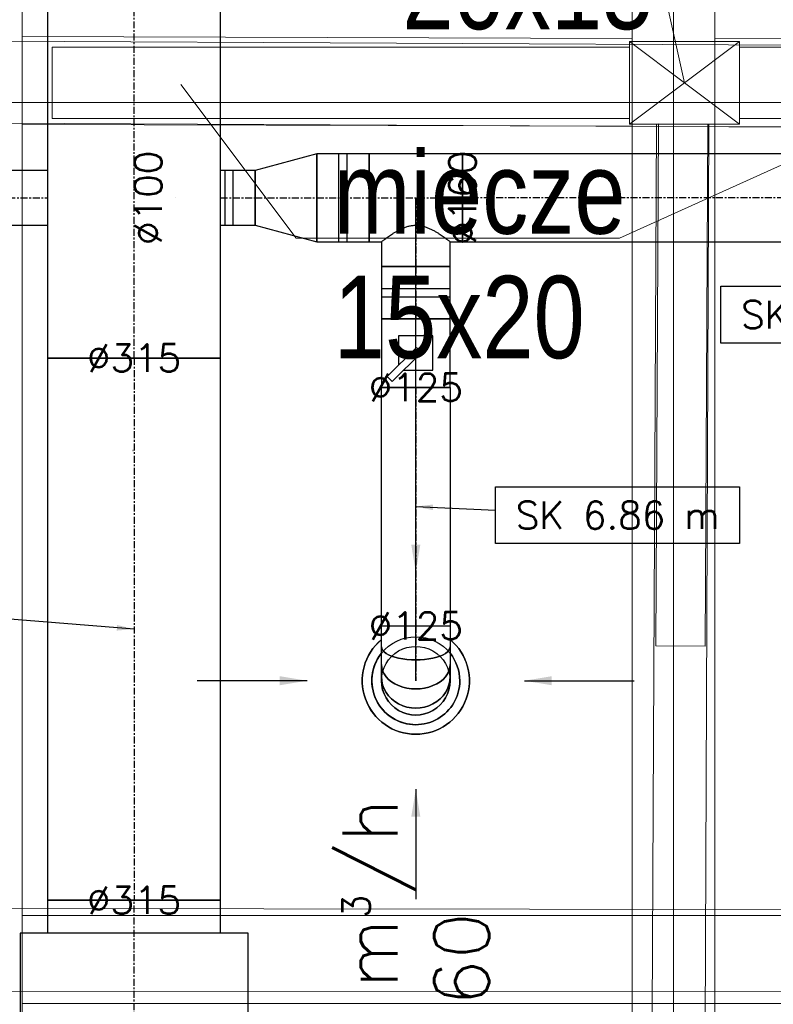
# Model space of a CAD drawing. Header units: millimetres. Extents: x -573548 to 674770, y -246895 to -89040.
# Tile 186 of 199: x 97972 to 99343, y -172915 to -171123. Entities that reach past the tile are written whole.
import ezdxf

# ---------------------------------------------------------------- set-up
doc = ezdxf.new("R2010")
doc.units = ezdxf.units.MM
doc.linetypes.add('Oś', pattern=[22.225, 12.7, -3.175, 3.175, -3.175])
for name, color, linetype, lineweight in [('A.05 RZUT PODDASZA_is$0$opisy inne_Nr_pióra__1', 8, 'Continuous', 9), ('A.05 RZUT PODDASZA_is$0$OSIE_Nr_pióra__1', 8, 'Continuous', 9), ('A.05 RZUT PODDASZA_is$0$platew_Nr_pióra__1', 8, 'Continuous', 9), ('A.05 RZUT PODDASZA_is$0$podwaliny_Nr_pióra__7', 8, 'Continuous', 9), ('A.05 RZUT PODDASZA_is$0$WIDOK_Nr_pióra__1', 8, 'Continuous', 9), ('A.05 RZUT PODDASZA_is$0$wiezba_Nr_pióra__1', 8, 'Continuous', 9), ('A.05 RZUT PODDASZA_is$0$wiezba_Nr_pióra__2', 8, 'Continuous', 9), ('A.05 RZUT PODDASZA_is$0$wiezba_Nr_pióra__41', 8, 'Continuous', 9), ('FLUID-WYRZUTOWY', 7, 'Continuous', 30)]:
    doc.layers.add(name, color=color, linetype=linetype, lineweight=lineweight)
for name, color, linetype in [('FLUID-N2', 7, 'Continuous'), ('FLUID-W2', 7, 'Continuous'), ('FLUID-W2-100-ARRGR', 7, 'Continuous'), ('FLUID-W2-50-DIM', 7, 'Continuous'), ('FLUID-W2-50-INF', 7, 'Continuous'), ('FLUID-W2-SYM', 7, 'Continuous'), ('FLUID-WYRZUTOWY-50-DIM', 7, 'Continuous'), ('FLUID-WYRZUTOWY-50-INF', 7, 'Continuous'), ('FLUID-WYRZUTOWY-SYM', 7, 'Continuous')]:
    doc.layers.add(name, color=color, linetype=linetype)
doc.styles.add('A.05 RZUT PODDASZA_is$0$STYL_AUTOMATYCZNY_6', font='Arial.ttf', dxfattribs={"width": 0.7})
doc.styles.add('FDBES', font='simplex.shx')
doc.dimstyles.new('FDBES', dxfattribs={"dimscale": 50, "dimtxt": 4, "dimasz": 2.5, "dimexe": 0.8, "dimexo": 2, "dimgap": 1, "dimtad": 1, "dimdsep": 46, "dimtxsty": 'FDBES', "dimcen": 2.5, "dimclrd": 4, "dimclre": 5, "dimadec": 0, "dimazin": 0, "dimtfac": 1, "dimtmove": 0, "dimatfit": 3, "dimfxl": 1, "dimarcsym": 0})

# ---------------------------------------------------------------- blocks, each defined once
blk = doc.blocks.new('A.05 RZUT PODDASZA_is')
at = {"layer": 'A.05 RZUT PODDASZA_is$0$opisy inne_Nr_pióra__1'}
for points in [[(99132.4, -96237.9), (99060.4, -95911.9), (98587.8, -95911.9)], [(98215.9, -96240.7), (98426.1, -96520.5), (99014, -96520.5), (99633.2, -96240.7)]]:
    blk.add_lwpolyline(points, dxfattribs=at)
at = {"layer": 'A.05 RZUT PODDASZA_is$0$OSIE_Nr_pióra__1'}
for p, q in [((99112.4, -93185.2), (99112.4, -105475.2)), ((107812.3, -96273.8), (96774.8, -96273.8))]:
    blk.add_line(p, q, dxfattribs=at)
at = {"layer": 'A.05 RZUT PODDASZA_is$0$platew_Nr_pióra__1'}
for p, q in [((90752.3, -96126.8), (113537.6, -96240.3)), ((90902.6, -96276.7), (113537.6, -96389.2)), ((92557.2, -97735), (112127.3, -97757.3)), ((92708.3, -97885.2), (112127.3, -97907.3))]:
    blk.add_line(p, q, dxfattribs=at)
at = {"layer": 'A.05 RZUT PODDASZA_is$0$podwaliny_Nr_pióra__7'}
for points in [[(99037.4, -96157), (97927.3, -96153.6)], [(100577.6, -96161.7), (99187.4, -96157.5)], [(97927.3, -96313.6), (99037.4, -96317)], [(99187.4, -96317.5), (100577.6, -96321.7)], [(100577.6, -97753.8), (97927.3, -97753.8)], [(97927.3, -97913.8), (100577.6, -97913.8)]]:
    blk.add_lwpolyline(points, dxfattribs=at)
at = {"layer": 'A.05 RZUT PODDASZA_is$0$WIDOK_Nr_pióra__1'}
blk.add_lwpolyline([(99081.6, -96312.9), (99176.6, -96313.1), (99152.4, -102290.6), (99052.4, -102290.6)], close=True, dxfattribs=at)
at = {"layer": 'A.05 RZUT PODDASZA_is$0$wiezba_Nr_pióra__1'}
for points in [[(99032.1, -96302.9), (97982.1, -96302.9), (97982.1, -96172.9), (99032.1, -96172.9)], [(99232.4, -96302.9), (100282.4, -96302.9), (100282.4, -96172.9), (99232.4, -96172.9)], [(99174.8, -96313.1), (99170.1, -97263.3), (99080.1, -97262.9), (99084.8, -96312.7)]]:
    blk.add_lwpolyline(points, close=True, dxfattribs=at)
at = {"layer": 'A.05 RZUT PODDASZA_is$0$wiezba_Nr_pióra__2'}
for p, q in [((97927.3, -93185.2), (97927.3, -105475.2)), ((99037.4, -93185.2), (99037.4, -105475.2)), ((99187.4, -93185.2), (99187.4, -105475.2))]:
    blk.add_line(p, q, dxfattribs=at)
at = {"layer": 'A.05 RZUT PODDASZA_is$0$wiezba_Nr_pióra__41'}
for p, q in [((99032.4, -96312.9), (99232.4, -96162.9)), ((99032.4, -96162.9), (99232.4, -96312.9))]:
    blk.add_line(p, q, dxfattribs=at)
blk.add_lwpolyline([(99032.4, -96312.9), (99232.4, -96312.9), (99232.4, -96162.9), (99032.4, -96162.9)], close=True, dxfattribs=at)
at = {"layer": 'A.05 RZUT PODDASZA_is$0$opisy inne_Nr_pióra__1', "char_height": 150, "attachment_point": 1, "line_spacing_factor": 0.906268, "style": 'A.05 RZUT PODDASZA_is$0$STYL_AUTOMATYCZNY_6'}
for s, insert in [('\\A1;{\\pql;\\fArial|b0|i0|c238|p0;\\W0.800000;słupek\\P\\pql;\\fArial|b0|i0|c238|p0;\\W0.800000;20x15}', (98618.9, -95763.7)), ('\\A1;{\\pql;\\fArial|b0|i0|c238|p0;\\W0.800000;miecze    \\P\\pql;\\fArial|b0|i0|c238|p0;\\W0.800000;15x20}', (98494.2, -96362.6))]:
    blk.add_mtext(s, dxfattribs=dict(at, insert=insert))
blk = doc.blocks.new('*U59018')
at = {"color": 0, "linetype": 'ByBlock', "lineweight": -2, "extrusion": (0, 0, -1)}
for major_axis, end_param in [((-97.5, 0), 2.445752), ((74.8, -62.5), 2.445765)]:
    blk.add_ellipse((0, 0), major_axis=major_axis, ratio=1, start_param=0, end_param=end_param, dxfattribs=at)
at = {"color": 0, "linetype": 'ByBlock', "lineweight": -2}
for start_param, end_param in [(0, 2.445752), (2.445752, 4.891518)]:
    blk.add_ellipse((0, 0), major_axis=(74.8, 62.5), ratio=1, start_param=start_param, end_param=end_param, dxfattribs=at)
at = {"color": 6, "linetype": 'Continuous', "lineweight": -2, "extrusion": (0, 0, -1)}
blk.add_ellipse((0, 0), major_axis=(49.9, -62.5), ratio=1, start_param=0, end_param=2.244936, dxfattribs=at)
at = {"color": 6, "linetype": 'Continuous', "lineweight": -2}
blk.add_ellipse((0, 0), major_axis=(-80, 0), ratio=1, start_param=0, end_param=2.244936, dxfattribs=at)
blk = doc.blocks.new('*U60486')
at = {"color": 0, "linetype": 'ByBlock', "lineweight": -2, "extrusion": (-2.44929e-16, 1, -6.12323e-17)}
blk.add_circle((0, 0), 0.05, dxfattribs=at)
blk = doc.blocks.new('*U60487')
at = {"color": 0, "linetype": 'ByBlock', "lineweight": -2}
for p, q in [((-440, 207.5), (-440, 157.5)), ((440, 207.5), (-440, 207.5)), ((440, 0), (440, 207.5)), ((-440, 157.5), (-500, 157.5)), ((500, 157.5), (440, 157.5)), ((440, -207.5), (440, 0)), ((-500, -157.5), (-440, -157.5)), ((-440, -157.5), (-440, -207.5)), ((440, -157.5), (500, -157.5)), ((-440, -207.5), (440, -207.5))]:
    blk.add_line(p, q, dxfattribs=at)
at = {"color": 220, "linetype": 'Continuous', "lineweight": -2}
for p, q in [((-500, 157.5), (-500, 0)), ((500, 0), (500, 157.5)), ((-500, 0), (-500, -157.5)), ((500, -157.5), (500, 0))]:
    blk.add_line(p, q, dxfattribs=at)
at = {"color": 220, "linetype": 'Continuous', "lineweight": -3}
for p, q in [((-440, 0), (-440, 157.5)), ((-440, -157.5), (-440, 0))]:
    blk.add_line(p, q, dxfattribs=at)
at = {"layer": 'FLUID-WYRZUTOWY-SYM', "linetype": 'Oś', "lineweight": -3}
blk.add_line((-500, 0), (500, 0), dxfattribs=at)
blk = doc.blocks.new('*U60427')
at = {"color": 220, "linetype": 'Continuous', "lineweight": -2}
for p, q in [((-493.5, 157.5), (-493.5, 0)), ((493.5, 0), (493.5, 157.5)), ((-493.5, 0), (-493.5, -157.5)), ((493.5, -157.5), (493.5, 0))]:
    blk.add_line(p, q, dxfattribs=at)
at = {"color": 0, "linetype": 'ByBlock', "lineweight": -2}
for p, q in [((493.5, 157.5), (-493.5, 157.5)), ((-493.5, -157.5), (493.5, -157.5))]:
    blk.add_line(p, q, dxfattribs=at)
at = {"layer": 'FLUID-WYRZUTOWY-SYM', "linetype": 'Oś', "lineweight": -3}
blk.add_line((-493.5, 0), (493.5, 0), dxfattribs=at)
blk = doc.blocks.new('*U60424')
at = {"color": 220, "linetype": 'Continuous', "lineweight": -2}
for p, q in [((-357, 0, -157.5), (-357, 0, 157.5)), ((357, 0, 157.5), (357, 0, -157.5))]:
    blk.add_line(p, q, dxfattribs=at)
at = {"color": 0, "linetype": 'ByBlock', "lineweight": -2}
for p, q in [((357, 0, -157.5), (-357, 0, -157.5)), ((-357, 0, 157.5), (357, 0, 157.5))]:
    blk.add_line(p, q, dxfattribs=at)
at = {"layer": 'FLUID-WYRZUTOWY-SYM', "linetype": 'Oś', "lineweight": -3}
for p in [(-357, 0), (357, 0)]:
    blk.add_line(p, (357, 0), dxfattribs=at)
blk = doc.blocks.new('*U60445')
at = {"color": 0, "linetype": 'ByBlock', "lineweight": -2}
for p, q in [((2306.3, 50), (-1054.2, 50)), ((-1054.2, -50), (2306.3, -50))]:
    blk.add_line(p, q, dxfattribs=at)
at = {"layer": 'FLUID-W2-SYM', "color": 7, "linetype": 'Oś', "lineweight": -3}
blk.add_line((-1054.2, 0), (2306.3, 0), dxfattribs=at)
blk = doc.blocks.new('*U60444')
at = {"color": 0, "linetype": 'ByBlock', "lineweight": -2}
blk.add_circle((0, 0), 0.05, dxfattribs=at)
blk = doc.blocks.new('*U59672')
at = {"color": 0, "linetype": 'ByBlock', "lineweight": -2}
for p, q in [((56, 80), (-56, 50)), ((-56, -50), (56, -80))]:
    blk.add_line(p, q, dxfattribs=at)
at = {"color": 6, "linetype": 'Continuous', "lineweight": -2}
for p, q in [((56, 0), (56, 80)), ((-56, 50), (-56, 0)), ((-56, 0), (-56, -50)), ((56, -80), (56, 0))]:
    blk.add_line(p, q, dxfattribs=at)
at = {"layer": 'FLUID-W2-SYM', "color": 7, "linetype": 'Oś', "lineweight": -3}
blk.add_line((-56, 0), (56, 0), dxfattribs=at)
blk = doc.blocks.new('*U60443')
at = {"color": 0, "linetype": 'ByBlock', "lineweight": -2}
for p, q in [((47.5, 50), (-15.5, 50)), ((-15.5, -50), (47.5, -50))]:
    blk.add_line(p, q, dxfattribs=at)
at = {"color": 6, "linetype": 'Continuous', "lineweight": -3}
for p, q in [((-7.5, -50), (-7.5, 50)), ((7.5, -50), (7.5, 50))]:
    blk.add_line(p, q, dxfattribs=at)
at = {"color": 6, "linetype": 'Continuous', "lineweight": -2}
for p, q in [((47.5, 0), (47.5, 50)), ((47.5, -50), (47.5, 0))]:
    blk.add_line(p, q, dxfattribs=at)
at = {"layer": 'FLUID-W2-SYM', "color": 7, "linetype": 'Oś', "lineweight": -3}
blk.add_line((-15.5, 0), (47.5, 0), dxfattribs=at)
blk = doc.blocks.new('*U45347')
at = {"color": 6, "linetype": 'Continuous', "lineweight": -2}
for p, q in [((-62.5, 125), (62.5, 125)), ((-85, -80), (-85, 80)), ((85, 80), (85, -80))]:
    blk.add_line(p, q, dxfattribs=at)
at = {"color": 0, "linetype": 'ByBlock', "lineweight": -2}
for p, q in [((-62.5, 80), (-62.5, 125)), ((62.5, 125), (62.5, 80)), ((-85, 80), (-62.5, 80)), ((62.5, 80), (85, 80)), ((85, -80), (-85, -80))]:
    blk.add_line(p, q, dxfattribs=at)
at = {"color": 6, "linetype": 'Continuous', "lineweight": -3}
blk.add_open_spline([(-62.5, 80), (-62.5, 80), (-62.4, 79.9), (-62, 79.6), (-61.7, 79.3), (-60.8, 78.7), (-60.3, 78.3), (-59, 77.3), (-58.3, 76.8), (-56.7, 75.6), (-55.8, 74.9), (-53.8, 73.4), (-52.8, 72.6), (-50.5, 71), (-49.3, 70.2), (-46.8, 68.4), (-45.5, 67.6), (-42.8, 65.8), (-41.4, 64.9), (-38.4, 63), (-36.8, 62), (-33.5, 60.1), (-31.7, 59.1), (-28.2, 57.3), (-26.3, 56.4), (-22.5, 54.8), (-20.6, 54), (-16.6, 52.6), (-14.6, 52), (-10.5, 51), (-8.4, 50.6), (-4.2, 50.1), (-2.1, 49.9), (2.1, 49.9), (4.2, 50.1), (8.4, 50.6), (10.5, 51), (14.6, 52), (16.6, 52.6), (20.6, 54), (22.5, 54.8), (26.3, 56.4), (28.2, 57.3), (31.7, 59.1), (33.5, 60.1), (36.8, 62), (38.4, 63), (41.4, 64.9), (42.8, 65.8), (45.5, 67.6), (46.8, 68.4), (49.3, 70.2), (50.5, 71), (52.8, 72.6), (53.8, 73.4), (55.8, 74.9), (56.7, 75.6), (58.3, 76.8), (59, 77.3), (60.3, 78.3), (60.8, 78.7), (61.7, 79.3), (62, 79.6), (62.4, 79.9), (62.5, 80), (62.5, 80)], degree=3, knots=[100.42426, 100.42426, 100.42426, 100.42426, 106.615423, 106.615423, 112.806586, 112.806586, 118.997749, 118.997749, 125.188912, 125.188912, 131.380075, 131.380075, 137.571238, 137.571238, 143.762401, 143.762401, 149.953564, 149.953564, 156.315434, 156.315434, 162.677303, 162.677303, 169.039172, 169.039172, 175.401042, 175.401042, 181.762911, 181.762911, 188.124781, 188.124781, 194.48665, 194.48665, 200.84852, 200.84852, 207.210389, 207.210389, 213.572259, 213.572259, 219.934128, 219.934128, 226.295998, 226.295998, 232.657867, 232.657867, 239.019736, 239.019736, 245.381606, 245.381606, 251.743475, 251.743475, 257.934638, 257.934638, 264.125801, 264.125801, 270.316964, 270.316964, 276.508127, 276.508127, 282.699291, 282.699291, 288.890454, 288.890454, 295.081617, 295.081617, 301.27278, 301.27278, 301.27278, 301.27278], dxfattribs=at)
at = {"layer": 'FLUID-W2-SYM', "color": 7, "linetype": 'Oś', "lineweight": -3}
for p, q in [((0, 0), (0, 125)), ((-85, 0), (85, 0))]:
    blk.add_line(p, q, dxfattribs=at)
blk = doc.blocks.new('*U45348')
at = {"color": 6, "linetype": 'Continuous', "lineweight": -2}
for p, q in [((-47.5, 80), (-47.5, 0)), ((47.5, 0), (47.5, 80)), ((-47.5, 0), (-47.5, -80)), ((47.5, -80), (47.5, 0))]:
    blk.add_line(p, q, dxfattribs=at)
at = {"color": 0, "linetype": 'ByBlock', "lineweight": -2}
for p, q in [((47.5, 80), (-47.5, 80)), ((-47.5, -80), (47.5, -80))]:
    blk.add_line(p, q, dxfattribs=at)
at = {"color": 6, "linetype": 'Continuous', "lineweight": -3}
for p, q in [((-7.5, -80), (-7.5, 80)), ((7.5, -80), (7.5, 80))]:
    blk.add_line(p, q, dxfattribs=at)
at = {"layer": 'FLUID-W2-SYM', "color": 7, "linetype": 'Oś', "lineweight": -3}
blk.add_line((-47.5, 0), (47.5, 0), dxfattribs=at)
blk = doc.blocks.new('*U45349')
at = {"color": 6, "linetype": 'Continuous', "lineweight": -2}
for p, q in [((-62.5, 62.5), (-62.5, 0)), ((62.5, 0), (62.5, 62.5)), ((-62.5, 0), (-62.5, -62.5)), ((62.5, -62.5), (62.5, 0))]:
    blk.add_line(p, q, dxfattribs=at)
at = {"color": 0, "linetype": 'ByBlock', "lineweight": -2}
for p, q in [((62.5, 62.5), (-62.5, 62.5)), ((31.2, 31.2), (-31.2, 31.2)), ((-31.2, 31.2), (-31.2, -31.2)), ((31.2, -22.4), (31.2, 31.2)), ((-10.1, 1.2), (-1.2, 10.1)), ((43, -51.8), (-10.1, 1.2)), ((-1.2, 10.1), (51.8, -43)), ((-31.2, -31.2), (22.4, -31.2)), ((51.8, -43), (43, -51.8)), ((-62.5, -62.5), (62.5, -62.5))]:
    blk.add_line(p, q, dxfattribs=at)
for major_axis in [(4, 0), (4, 0), (-4, 0), (-4, 0)]:
    blk.add_ellipse((0, 0), major_axis=major_axis, ratio=1, start_param=0, end_param=3.141593, dxfattribs=at)
blk = doc.blocks.new('*U45350')
at = {"color": 6, "linetype": 'Continuous', "lineweight": -2}
for p, q in [((-47.5, 62.5), (-47.5, 0)), ((47.5, 0), (47.5, 62.5)), ((-47.5, 0), (-47.5, -62.5)), ((47.5, -62.5), (47.5, 0))]:
    blk.add_line(p, q, dxfattribs=at)
at = {"color": 0, "linetype": 'ByBlock', "lineweight": -2}
for p, q in [((47.5, 62.5), (-47.5, 62.5)), ((-47.5, -62.5), (47.5, -62.5))]:
    blk.add_line(p, q, dxfattribs=at)
at = {"color": 6, "linetype": 'Continuous', "lineweight": -3}
for p, q in [((-7.5, -62.5), (-7.5, 62.5)), ((7.5, -62.5), (7.5, 62.5))]:
    blk.add_line(p, q, dxfattribs=at)
at = {"layer": 'FLUID-W2-SYM', "color": 7, "linetype": 'Oś', "lineweight": -3}
blk.add_line((-47.5, 0), (47.5, 0), dxfattribs=at)
blk = doc.blocks.new('*U59016')
at = {"color": 6, "linetype": 'Continuous', "lineweight": -3, "extrusion": (-1, 3.01899e-47, -3.06162e-16)}
for major_axis, start_param, end_param in [((0, 0, 80), 0.674135, 2.467467), ((0, 0, 80), 2.467467, 3.141593), ((0, 0, 80), 0, 0.674135), ((0, 0, -80), 0, 3.141593)]:
    blk.add_ellipse((0, 0), major_axis=major_axis, ratio=1, start_param=start_param, end_param=end_param, dxfattribs=at)
at = {"color": 6, "linetype": 'Continuous', "lineweight": -2, "extrusion": (1, -2.67326e-28, 3.06162e-16)}
blk.add_ellipse((0, 0), major_axis=(0, 0, -80), ratio=1, start_param=0, end_param=0.674126, dxfattribs=at)
at = {"color": 6, "linetype": 'Continuous', "lineweight": -2, "extrusion": (1, 2.29825e-16, 3.4887e-16)}
blk.add_ellipse((0, 0), major_axis=(0, 49.9, 62.5), ratio=1, start_param=0, end_param=0.674135, dxfattribs=at)
at = {"color": 6, "linetype": 'Continuous', "lineweight": -2, "extrusion": (1, 2.67287e-28, 3.06162e-16)}
blk.add_ellipse((0, 0), major_axis=(0, 0, 80), ratio=1, start_param=0, end_param=3.141593, dxfattribs=at)
blk = doc.blocks.new('*U59015')
at = {"color": 6, "linetype": 'Continuous', "lineweight": -2, "extrusion": (-1, 3.01899e-47, -3.06162e-16)}
for major_axis, end_param in [((0, 0, 80), 0.674135), ((0, 0, -80), 3.141593)]:
    blk.add_ellipse((0, 0), major_axis=major_axis, ratio=1, start_param=0, end_param=end_param, dxfattribs=at)
at = {"color": 6, "linetype": 'Continuous', "lineweight": -2, "extrusion": (-1, 9.06747e-18, -7.2581e-17)}
blk.add_ellipse((0, 0), major_axis=(0, 49.9, -62.5), ratio=1, start_param=0, end_param=0.674126, dxfattribs=at)
at = {"color": 6, "linetype": 'Continuous', "lineweight": -2, "extrusion": (1, 3.42026e-28, 3.06162e-16)}
blk.add_ellipse((0, 0), major_axis=(0, 0, 62.5), ratio=1, start_param=0, end_param=3.141593, dxfattribs=at)
blk = doc.blocks.new('*U59008')
at = {"color": 6, "linetype": 'Continuous', "lineweight": -3, "extrusion": (-1, 3.01899e-47, -3.06162e-16)}
for major_axis in [(0, 0, 62.5), (0, 0, -62.5)]:
    blk.add_ellipse((0, 0), major_axis=major_axis, ratio=1, start_param=0, end_param=3.141593, dxfattribs=at)
at = {"color": 6, "linetype": 'Continuous', "lineweight": -2, "extrusion": (1, 3.42026e-28, 3.06162e-16)}
blk.add_ellipse((0, 0), major_axis=(0, 0, 62.5), ratio=1, start_param=0, end_param=3.141593, dxfattribs=at)
blk = doc.blocks.new('*U59014')
at = {"color": 0, "linetype": 'ByBlock', "lineweight": -2}
for p, q in [((0, 18.7, 62.5), (0, 11.1, 62.5)), ((0, 11.1, -62.5), (0, 18.7, -62.5)), ((0, 11.1, 62.5), (0, -10.5, 62.5)), ((0, -10.5, -62.5), (0, 11.1, -62.5)), ((0, -10.5, 62.5), (0, -43, 62.5)), ((0, -43, -62.5), (0, -10.5, -62.5)), ((0, -43, 62.5), (0, -81.3, 62.5)), ((0, -81.3, -62.5), (0, -43, -62.5))]:
    blk.add_line(p, q, dxfattribs=at)
at = {"color": 6, "linetype": 'Continuous', "lineweight": -2}
blk.add_line((0, -81.3, 62.5), (0, -81.3, -62.5), dxfattribs=at)
at = {"color": 6, "linetype": 'Continuous', "lineweight": -2, "extrusion": (-1, 1.11022e-16, 1.83697e-16)}
blk.add_ellipse((0, 18.7), major_axis=(0, 0, 62.5), ratio=1, start_param=0, end_param=3.141593, dxfattribs=at)
at = {"color": 6, "linetype": 'Continuous', "lineweight": -3, "extrusion": (-1, -1.83697e-16, 1.83697e-16)}
for centre, ratio in [((0, 11.1), 0.92388), ((0, -10.5), 0.707107), ((0, -43), 0.382683)]:
    blk.add_ellipse(centre, major_axis=(0, 0, 62.5), ratio=ratio, start_param=0, end_param=3.141593, dxfattribs=at)
at = {"color": 6, "linetype": 'Continuous', "lineweight": -3, "extrusion": (1, 1.83697e-16, -1.83697e-16)}
for centre, ratio in [((0, 11.1), 0.92388), ((0, -10.5), 0.707107), ((0, -43), 0.382683)]:
    blk.add_ellipse(centre, major_axis=(0, 0, -62.5), ratio=ratio, start_param=0, end_param=3.141593, dxfattribs=at)
at = {"layer": 'FLUID-W2-SYM', "color": 7, "linetype": 'Oś', "lineweight": -3}
for p, q in [((0, 11.1), (0, 18.7)), ((0, -10.5), (0, 11.1)), ((0, -43), (0, -10.5)), ((0, -81.3), (0, -43))]:
    blk.add_line(p, q, dxfattribs=at)
blk = doc.blocks.new('*U59013')
at = {"color": 6, "linetype": 'Continuous', "lineweight": -2}
for p, q in [((-217, 0, 62.5), (-217, 0, -62.5)), ((217, 0, -62.5), (217, 0, 62.5))]:
    blk.add_line(p, q, dxfattribs=at)
at = {"color": 0, "linetype": 'ByBlock', "lineweight": -2}
for p, q in [((217, 0, -62.5), (-217, 0, -62.5)), ((-217, 0, 62.5), (217, 0, 62.5))]:
    blk.add_line(p, q, dxfattribs=at)
at = {"layer": 'FLUID-W2-SYM', "color": 7, "linetype": 'Oś', "lineweight": -3}
blk.add_line((-217, 0), (217, 0), dxfattribs=at)
blk = doc.blocks.new('*U46274')
at = {"color": 6, "linetype": 'Continuous', "lineweight": -2}
for p, q in [((-692.5, 0), (-692.5, 80)), ((692.5, 80), (692.5, 0)), ((-692.5, -80), (-692.5, 0)), ((692.5, 0), (692.5, -80))]:
    blk.add_line(p, q, dxfattribs=at)
at = {"color": 0, "linetype": 'ByBlock', "lineweight": -2}
for p, q in [((-692.5, 80), (692.5, 80)), ((692.5, -80), (-692.5, -80))]:
    blk.add_line(p, q, dxfattribs=at)
at = {"layer": 'FLUID-W2-SYM', "color": 7, "linetype": 'Oś', "lineweight": -3}
blk.add_line((-692.5, 0), (692.5, 0), dxfattribs=at)
blk = doc.blocks.new('*U58839')
at = {"lineweight": -2}
blk.add_lwpolyline([(-222.3, -161.1), (221.5, -161.1), (221.5, -264.5), (-222.3, -264.5)], close=True, dxfattribs=at)
at = {"insert": (-0.4, -212.8), "char_height": 50, "attachment_point": 5, "line_spacing_factor": 1.1, "style": 'FDBES'}
blk.add_mtext('SK 6.84 m', dxfattribs=at)
blk.add_leader([(0, 0), (-0.3, -161.1)], dimstyle='FDBES', override={"dimscale": 12.5, "dimclrd": 256, "dimclre": 256})
blk = doc.blocks.new('*U58840')
at = {"lineweight": -2}
blk.add_lwpolyline([(145.2, 35.8), (589, 35.8), (589, -67.5), (145.2, -67.5)], close=True, dxfattribs=at)
at = {"insert": (367.1, -15.8), "char_height": 50, "attachment_point": 5, "line_spacing_factor": 1.1, "style": 'FDBES'}
blk.add_mtext('SK 6.86 m', dxfattribs=at)
blk.add_leader([(0, 0), (145.2, -6.3)], dimstyle='FDBES', override={"dimscale": 12.5, "dimclrd": 256, "dimclre": 256})
blk = doc.blocks.new('*U58854')
at = {"lineweight": -2}
blk.add_lwpolyline([(-882.2, 104), (-438.4, 104), (-438.4, 0.7), (-882.2, 0.7)], close=True, dxfattribs=at)
at = {"insert": (-660.3, 52.3), "char_height": 50, "attachment_point": 5, "line_spacing_factor": 1.1, "style": 'FDBES'}
blk.add_mtext('SK 8.20 m', dxfattribs=at)
blk.add_leader([(0, 0), (-438.4, 34.7)], dimstyle='FDBES', override={"dimscale": 12.5, "dimclrd": 256, "dimclre": 256})
blk = doc.blocks.new('*U59022')
at = {"color": 5}
blk.add_leader([(0, 0), (-200, 0)], dimstyle='FDBES', override={"dimscale": 20, "dimclrd": 5}, dxfattribs=at)
blk = doc.blocks.new('*U59023')
at = {"color": 5}
blk.add_leader([(0, 0), (200, 0)], dimstyle='FDBES', override={"dimscale": 20, "dimclrd": 5}, dxfattribs=at)
blk = doc.blocks.new('*U59024')
at = {"color": 5}
blk.add_leader([(0, 0), (0, -200)], dimstyle='FDBES', override={"dimscale": 20, "dimclrd": 5}, dxfattribs=at)
blk = doc.blocks.new('*U59025')
at = {"color": 5}
blk.add_leader([(0, 0), (0, 200)], dimstyle='FDBES', override={"dimscale": 20, "dimclrd": 5}, dxfattribs=at)

msp = doc.modelspace()

# ---------------------------------------------------------------- block references
msp.add_blockref('A.05 RZUT PODDASZA_is', (49.4, -75000))

# ---------------------------------------------------------------- next in the draw order: linework, layer by layer
at = {"layer": 'FLUID-W2', "color": 6, "linetype": 'Continuous'}
msp.add_lwpolyline([(98692.9, -172326.2), (98692.9, -171447.2)], dxfattribs=at)

# ---------------------------------------------------------------- next in the draw order: block references
at = {"layer": 'FLUID-N2', "color": 5, "linetype": 'Continuous', "extrusion": (1, -1.22465e-16, -6.12323e-17), "rotation": 360}
msp.add_blockref('*U60486', (-171906.9, 6752.7, 98178.4), dxfattribs=at)
at = {"layer": 'FLUID-W2', "color": 6, "linetype": 'Continuous'}
for name, p, rotation in [('*U59672', (98456.9, -171447.2, 6920.2), 360), ('*U45348', (98560.4, -171447.2, 6920.2), 360), ('*U60445', (95716.5, -171447.2, 6920.2), 360), ('*U60443', (98353.4, -171447.2, 6920.2), 360), ('*U60444', (98255.9, -171447.2, 6920.2), 360), ('*U45350', (98692.9, -171619.7, 6920.2), 270), ('*U45349', (98692.9, -171729.7, 6920.2), 270)]:
    msp.add_blockref(name, p, dxfattribs=dict(at, rotation=rotation))
at = {"layer": 'FLUID-W2', "color": 6, "linetype": 'Continuous', "extrusion": (0, -1.22465e-16, -1), "rotation": 180}
msp.add_blockref('*U45347', (-98692.9, -171447.2, -6920.2), dxfattribs=at)
at = {"layer": 'FLUID-W2', "color": 6, "linetype": 'Continuous', "extrusion": (-1.22465e-16, 0, -1), "rotation": 360}
msp.add_blockref('*U46274', (-99470.4, -171447.2, -6920.2), dxfattribs=at)
at = {"layer": 'FLUID-W2', "color": 6, "linetype": 'Continuous', "extrusion": (1, 0, -1.83697e-16), "rotation": 180}
msp.add_blockref('*U59013', (-172009.2, 6920.3, 98692.9), dxfattribs=at)
at = {"layer": 'FLUID-W2', "color": 6, "linetype": 'Continuous', "extrusion": (-1, -1.22465e-16, 1.83697e-16), "rotation": 270}
msp.add_blockref('*U59014', (172307.4, 6901.5, -98692.9), dxfattribs=at)
at = {"layer": 'FLUID-W2', "color": 6, "linetype": 'Continuous', "extrusion": (0, 0, -1), "rotation": 90}
msp.add_blockref('*U59018', (-98692.9, -172326.2, -6269.3), dxfattribs=at)
at = {"layer": 'FLUID-W2', "color": 6, "linetype": 'Continuous', "extrusion": (-1, 0, 3.06162e-16), "rotation": 89.99999999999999}
for name, p in [('*U59016', (172326.2, 6419.3, -98692.9)), ('*U59015', (172326.2, 6608.3, -98692.9)), ('*U59008', (172326.2, 6733.8, -98692.9))]:
    msp.add_blockref(name, p, dxfattribs=at)
at = {"layer": 'FLUID-W2-100-ARRGR', "color": 150, "rotation": 90}
for name, p in [('*U59023', (98692.9, -172128.7, 6249.3)), ('*U59025', (98495.4, -172326.2, 6249.3)), ('*U59024', (98890.4, -172326.2, 6249.3)), ('*U59022', (98692.9, -172523.7, 6249.3))]:
    msp.add_blockref(name, p, dxfattribs=at)
at = {"layer": 'FLUID-W2-50-INF', "linetype": 'ByBlock'}
for name, p in [('*U58839', (99470.4, -171447.2, 6920.2)), ('*U58840', (98692.9, -172009.2, 6920.3))]:
    msp.add_blockref(name, p, dxfattribs=at)
at = {"layer": 'FLUID-WYRZUTOWY', "color": 220, "linetype": 'Continuous', "extrusion": (1, -2.46519e-32, -1.83697e-16), "rotation": 360}
msp.add_blockref('*U60424', (-171381.8, 8358.6, 98180.3), dxfattribs=at)
at = {"layer": 'FLUID-WYRZUTOWY', "color": 220, "linetype": 'Continuous'}
for name, p, rotation in [('*U60427', (98180.3, -172232.3, 8358.6), 270), ('*U60487', (98180.3, -173225.8, 8358.6), 90)]:
    msp.add_blockref(name, p, dxfattribs=dict(at, rotation=rotation))
at = {"layer": 'FLUID-WYRZUTOWY-50-INF', "linetype": 'ByBlock'}
msp.add_blockref('*U58854', (98180.3, -172232.3, 8358.6), dxfattribs=at)

# ---------------------------------------------------------------- next in the draw order: texts
at = {"layer": 'FLUID-W2-100-ARRGR', "insert": (98692.9, -172876.1, 6249.3), "char_height": 100, "attachment_point": 5, "rotation": 90, "style": 'FDBES'}
msp.add_mtext('150 m{\\A2;\\H0.5x;3}/h\\P160', dxfattribs=at)
at = {"layer": 'FLUID-W2-50-DIM', "char_height": 50, "attachment_point": 5, "rotation": 90, "style": 'FDBES'}
for s, insert in [('∅100\\P', (98205.9, -171447.2, 6920.2)), ('∅160\\P', (98777.9, -171447.2, 6920.2))]:
    msp.add_mtext(s, dxfattribs=dict(at, insert=insert))
at = {"layer": 'FLUID-W2-50-DIM', "char_height": 50, "attachment_point": 5, "style": 'FDBES'}
for insert in [(98692.9, -171792.2, 6920.2), (98692.9, -172226.2, 6920.3)]:
    msp.add_mtext('∅125\\P', dxfattribs=dict(at, insert=insert))
at = {"layer": 'FLUID-WYRZUTOWY-50-DIM', "char_height": 50, "attachment_point": 5, "style": 'FDBES'}
for insert in [(98180.3, -171738.8, 8358.6), (98180.3, -172725.8, 8358.6)]:
    msp.add_mtext('∅315\\P', dxfattribs=dict(at, insert=insert))

doc.saveas('drawing.dxf')
